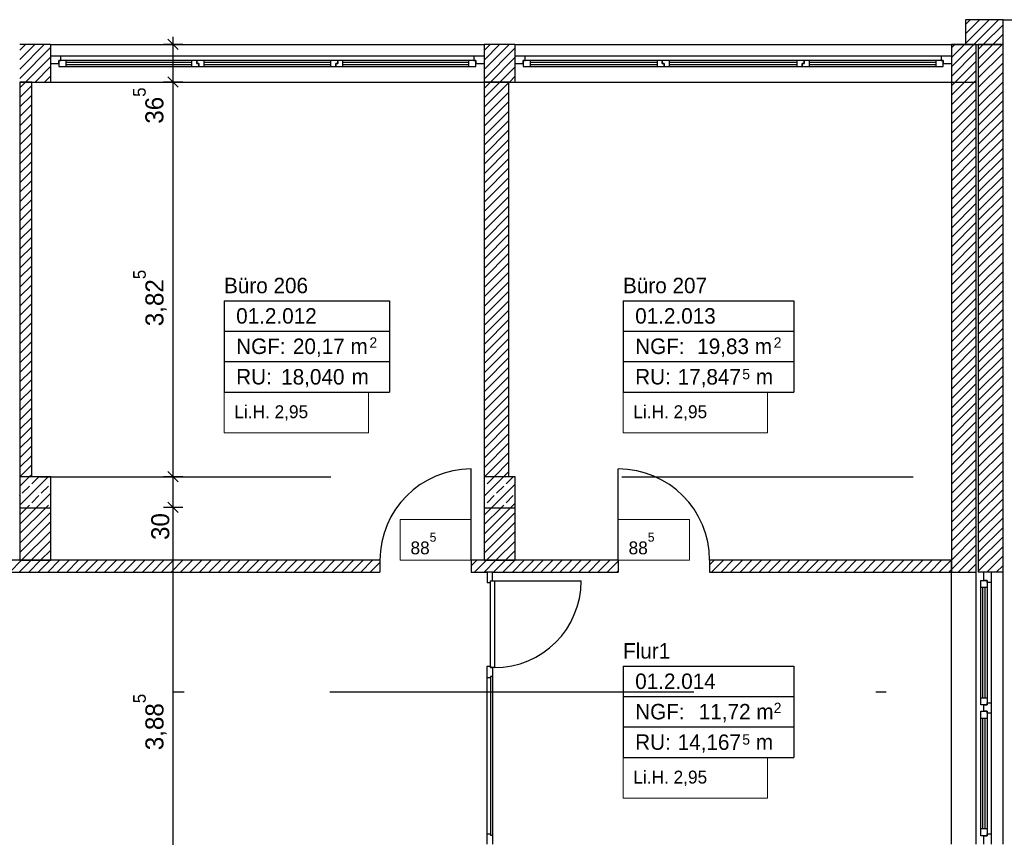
# Model space of a CAD drawing. Extents: x -28.8 to 46.3, y -2.8 to 85.1.
# Tile 12 of 16: x 27.2 to 36.8, y 33.9 to 41.9. Entities that reach past the tile are written whole.
import ezdxf

# ---------------------------------------------------------------- set-up
doc = ezdxf.new("R2010")
doc.units = 0
doc.header["$MEASUREMENT"] = 0
for name, pattern in [('Strichlinie', [0.005644, 0.002822, -0.002822]), ('Strichpunktlinie', [0.006703, 0.003528, -0.001764, 0, -0.001411]), ('Wipeout_Contour', [1, 0, -1])]:
    doc.linetypes.add(name, pattern=pattern)
for name, color, linetype in [('2._OG_2_0', 7, 'Continuous'), ('2._OG_2_P_BM_AUSSEN', 7, 'Continuous'), ('2._OG_2_P_ZE_BILD', 7, 'Continuous'), ('2._OG_2_P_ZE_TEXT', 7, 'Continuous'), ('2._OG_2_R_NT_AUSSENWAND', 7, 'Continuous'), ('2._OG_2_R_NT_INNENWAND', 7, 'Continuous'), ('2._OG_2_R_TR_AUSSENWAND', 7, 'Continuous'), ('2._OG_2_R_TR_INNENWAND', 7, 'Continuous'), ('2._OG_2_R_TR_STUETZE', 7, 'Continuous'), ('2._OG_2_R_TR_UNTERZUG', 7, 'Continuous'), ('2._OG_2_Räume', 7, 'Continuous')]:
    doc.layers.add(name, color=color, linetype=linetype)
doc.styles.add('ERSTELLTER_STIL_1', font='txt')
doc.styles.add('ERSTELLTER_STIL_2', font='txt')
pattern_1 = [(45, (0, 0), (-0.04596194, 0.04596194), [])]
pattern_2 = [(45, (0, 0), (-0.09192388, 0.09192388), []), (45, (-0.04596, 0.04596), (-0.09192388, 0.09192388), [0.0975, -0.0325])]

msp = doc.modelspace()

# ---------------------------------------------------------------- hatches: boundary and pattern name
at = {"layer": '2._OG_2_R_NT_INNENWAND', "linetype": 'Continuous', "ltscale": 1000}
h = msp.add_hatch(dxfattribs=at)
h.set_pattern_fill('MW_Kalksandstein_0002', color=256, style=0, pattern_type=2)
h.set_pattern_definition(pattern_1)
h.paths.add_polyline_path([(27.3463, 41.26), (27.2313, 41.26), (27.2313, 37.435), (27.3463, 37.435)], flags=0)
h = msp.add_hatch(dxfattribs=at)
h.set_pattern_fill('MW_Kalksandstein_0002', color=256, style=0, pattern_type=2)
h.set_pattern_definition(pattern_1)
h.paths.add_polyline_path([(31.9713, 41.26), (31.7313, 41.26), (31.7313, 37.435), (31.9713, 37.435)], flags=0)
at = {"layer": '2._OG_2_R_TR_AUSSENWAND', "linetype": 'Continuous', "ltscale": 1000}
h = msp.add_hatch(dxfattribs=at)
h.set_pattern_fill('MW_Kalksandstein_0002', color=256, style=0, pattern_type=2)
h.set_pattern_definition(pattern_1)
h.paths.add_polyline_path([(36.76, 41.865), (36.395, 41.865), (36.395, 41.625), (36.76, 41.625)], flags=0)
h = msp.add_hatch(dxfattribs=at)
h.set_pattern_fill('MW_Kalksandstein_0002', color=256, style=0, pattern_type=2)
h.set_pattern_definition(pattern_1)
h.paths.add_polyline_path([(27.23, 41.51), (27.23, 41.44), (27.23, 41.26), (27.53, 41.26), (27.53, 41.44), (27.53, 41.51), (27.53, 41.625), (27.23, 41.625)], flags=0)
h = msp.add_hatch(dxfattribs=at)
h.set_pattern_fill('MW_Kalksandstein_0002', color=256, style=0, pattern_type=2)
h.set_pattern_definition(pattern_1)
h.paths.add_polyline_path([(32.03, 41.625), (31.73, 41.625), (31.73, 41.51), (31.73, 41.44), (31.73, 41.26), (32.03, 41.26), (32.03, 41.44), (32.03, 41.51)], flags=0)
h = msp.add_hatch(dxfattribs=at)
h.set_pattern_fill('MW_Kalksandstein_0002', color=256, style=0, pattern_type=2)
h.set_pattern_definition(pattern_1)
h.paths.add_polyline_path([(36.26, 41.51), (36.26, 41.44), (36.26, 41.26), (36.5, 41.26), (36.5, 41.625), (36.26, 41.625)], flags=0)
h = msp.add_hatch(dxfattribs=at)
h.set_pattern_fill('MW_Kalksandstein_0002', color=256, style=0, pattern_type=2)
h.set_pattern_definition(pattern_1)
h.paths.add_polyline_path([(36.52, 41.625), (36.52, 36.51), (36.575, 36.51), (36.645, 36.51), (36.76, 36.51), (36.76, 41.625)], flags=0)
at = {"layer": '2._OG_2_R_TR_INNENWAND', "linetype": 'Continuous', "ltscale": 1000}
h = msp.add_hatch(dxfattribs=at)
h.set_pattern_fill('MW_Kalksandstein_0002', color=256, style=0, pattern_type=2)
h.set_pattern_definition(pattern_1)
h.paths.add_polyline_path([(27.5313, 37.135), (27.2313, 37.135), (27.2313, 36.625), (27.5313, 36.625)], flags=0)
h = msp.add_hatch(dxfattribs=at)
h.set_pattern_fill('MW_Kalksandstein_0002', color=256, style=0, pattern_type=2)
h.set_pattern_definition(pattern_1)
h.paths.add_polyline_path([(32.0313, 37.135), (31.7313, 37.135), (31.7313, 36.625), (32.0313, 36.625)], flags=0)
h = msp.add_hatch(dxfattribs=at)
h.set_pattern_fill('MW_Kalksandstein_0002', color=256, style=0, pattern_type=2)
h.set_pattern_definition(pattern_1)
h.paths.add_polyline_path([(30.7213, 36.625), (24.0413, 36.625), (24.0413, 36.51), (30.7213, 36.51)], flags=0)
h = msp.add_hatch(dxfattribs=at)
h.set_pattern_fill('MW_Kalksandstein_0002', color=256, style=0, pattern_type=2)
h.set_pattern_definition(pattern_1)
h.paths.add_polyline_path([(31.6063, 36.625), (31.6063, 36.51), (33.0313, 36.51), (33.0313, 36.625)], flags=0)
h = msp.add_hatch(dxfattribs=at)
h.set_pattern_fill('MW_Kalksandstein_0002', color=256, style=0, pattern_type=2)
h.set_pattern_definition(pattern_1)
h.paths.add_polyline_path([(36.26, 36.625), (33.9163, 36.625), (33.9163, 36.51), (36.26, 36.51)], flags=0)
at = {"layer": '2._OG_2_R_TR_STUETZE', "linetype": 'Continuous', "ltscale": 1000}
h = msp.add_hatch(dxfattribs=at)
h.set_pattern_fill('Beton__Stahlbeton_0002', color=256, style=0, pattern_type=2)
h.set_pattern_definition(pattern_2)
h.paths.add_polyline_path([(27.2313, 37.135), (27.5313, 37.135), (27.5313, 37.435), (27.2313, 37.435)], flags=0)
h = msp.add_hatch(dxfattribs=at)
h.set_pattern_fill('Beton__Stahlbeton_0002', color=256, style=0, pattern_type=2)
h.set_pattern_definition(pattern_2)
h.paths.add_polyline_path([(31.7313, 37.135), (32.0313, 37.135), (32.0313, 37.435), (31.7313, 37.435)], flags=0)

# ---------------------------------------------------------------- linework, layer by layer
at = {"layer": '2._OG_2_0', "linetype": 'Continuous', "ltscale": 1000}
for p, q in [((27.53, 41.625), (27.53, 41.51)), ((31.73, 41.625), (31.73, 41.51)), ((32.03, 41.625), (32.03, 41.51)), ((36.26, 41.625), (36.26, 41.51)), ((27.53, 41.51), (27.53, 41.44)), ((31.73, 41.51), (31.73, 41.44)), ((32.03, 41.51), (32.03, 41.44)), ((36.26, 41.51), (36.26, 41.44)), ((27.53, 41.44), (27.53, 41.26)), ((31.73, 41.44), (31.73, 41.26)), ((32.03, 41.44), (32.03, 41.26)), ((36.26, 41.44), (36.26, 41.26)), ((30.7213, 36.625), (30.7213, 36.51)), ((31.6063, 36.625), (31.6063, 36.51)), ((33.0313, 36.625), (33.0313, 36.51)), ((33.9163, 36.625), (33.9163, 36.51)), ((31.7613, 36.51), (31.7313, 36.51)), ((31.8113, 36.51), (31.7613, 36.51)), ((36.575, 36.51), (36.52, 36.51)), ((36.645, 36.51), (36.575, 36.51)), ((36.76, 36.51), (36.645, 36.51))]:
    msp.add_line(p, q, dxfattribs=at)
at = {"layer": '2._OG_2_P_BM_AUSSEN', "linetype": 'Continuous', "ltscale": 1000}
for p, q in [((28.8108, 41.625), (28.6233, 41.625)), ((28.7671, 41.575), (28.6671, 41.675)), ((28.7171, 41.625), (28.7171, 41.7)), ((28.8108, 41.26), (28.6233, 41.26)), ((28.6671, 41.31), (28.7671, 41.21)), ((28.7171, 37.435), (28.7171, 41.26)), ((28.8108, 37.435), (28.6233, 37.435)), ((28.6671, 37.485), (28.7671, 37.385)), ((28.7171, 37.1374), (28.7171, 37.435)), ((28.8108, 37.1374), (28.6233, 37.1374)), ((28.6671, 37.1874), (28.7671, 37.0874)), ((28.7171, 33.25), (28.7171, 37.1374))]:
    msp.add_line(p, q, dxfattribs=at)
at = {"layer": '2._OG_2_P_ZE_TEXT', "color": 255, "linetype": 'Continuous', "lineweight": 18, "ltscale": 1000}
for p, q in [((30.6112, 38.2562), (29.2102, 38.2562)), ((29.2102, 38.2562), (29.2102, 37.8598)), ((30.6112, 37.8598), (30.6112, 38.2562)), ((34.4783, 38.2562), (33.0773, 38.2562)), ((33.0773, 38.2562), (33.0773, 37.8598)), ((34.4783, 37.8598), (34.4783, 38.2562)), ((29.2102, 37.8598), (30.6112, 37.8598)), ((33.0773, 37.8598), (34.4783, 37.8598)), ((31.6071, 37.0214), (30.9174, 37.0214)), ((30.9174, 37.0214), (30.9174, 36.625)), ((31.6071, 36.625), (31.6071, 37.0214)), ((33.7211, 37.0214), (33.0313, 37.0214)), ((33.0313, 37.0214), (33.0313, 36.625)), ((33.7211, 36.625), (33.7211, 37.0214)), ((30.9174, 36.625), (31.6071, 36.625)), ((33.0313, 36.625), (33.7211, 36.625)), ((34.4783, 34.7147), (33.0773, 34.7147)), ((33.0773, 34.7147), (33.0773, 34.3183)), ((34.4783, 34.3183), (34.4783, 34.7147)), ((33.0773, 34.3183), (34.4783, 34.3183))]:
    msp.add_line(p, q, dxfattribs=at)
at = {"layer": '2._OG_2_R_NT_AUSSENWAND', "linetype": 'Strichlinie', "ltscale": 1000}
msp.add_line((36.76, 41.865), (38.885, 41.865), dxfattribs=at)
at = {"layer": '2._OG_2_R_NT_INNENWAND', "linetype": 'Continuous', "ltscale": 1000}
for p, q in [((27.3463, 41.26), (27.2313, 41.26)), ((27.2313, 41.26), (27.2313, 37.135)), ((27.3463, 37.435), (27.3463, 41.26)), ((31.9713, 41.26), (31.7313, 41.26)), ((31.7313, 41.26), (31.7313, 37.135)), ((31.9713, 37.435), (31.9713, 41.26)), ((27.2313, 37.135), (27.3463, 37.135)), ((31.7313, 37.135), (31.9713, 37.135))]:
    msp.add_line(p, q, dxfattribs=at)
at = {"layer": '2._OG_2_R_TR_AUSSENWAND', "linetype": 'Continuous', "ltscale": 1000}
for p, q in [((36.76, 41.865), (36.395, 41.865)), ((36.395, 41.865), (36.395, 41.625)), ((36.76, 41.625), (36.76, 41.865)), ((27.53, 41.625), (27.23, 41.625)), ((27.53, 41.625), (31.73, 41.625)), ((32.03, 41.625), (31.73, 41.625)), ((32.03, 41.625), (36.26, 41.625)), ((36.5, 41.625), (36.26, 41.625)), ((36.26, 41.625), (36.5, 41.625)), ((36.395, 41.625), (36.76, 41.625)), ((36.5, 41.26), (36.5, 41.625)), ((36.5, 36.51), (36.5, 41.625)), ((36.52, 41.625), (36.52, 36.51)), ((36.76, 41.625), (36.52, 41.625)), ((36.76, 36.51), (36.76, 41.625)), ((27.23, 41.26), (27.53, 41.26)), ((27.53, 41.26), (31.73, 41.26)), ((31.73, 41.26), (32.03, 41.26)), ((32.03, 41.26), (36.26, 41.26)), ((36.26, 41.26), (36.5, 41.26)), ((36.26, 36.51), (36.5, 36.51)), ((36.26, 33.875), (36.26, 36.51)), ((36.76, 33.875), (36.76, 36.51))]:
    msp.add_line(p, q, dxfattribs=at)
at = {"layer": '2._OG_2_R_TR_INNENWAND', "linetype": 'Continuous', "ltscale": 1000}
for p, q in [((31.6063, 36.625), (31.6063, 37.51)), ((33.0313, 36.625), (33.0313, 37.51)), ((27.2313, 37.1374), (27.2313, 36.625)), ((27.5313, 36.625), (27.5313, 37.1374)), ((31.7313, 37.135), (31.7313, 36.625)), ((32.0313, 36.625), (32.0313, 37.135)), ((30.7213, 36.625), (24.0413, 36.625)), ((27.2313, 36.625), (27.5313, 36.625)), ((33.0313, 36.625), (31.6063, 36.625)), ((31.7313, 36.625), (32.0313, 36.625)), ((36.26, 36.625), (33.9163, 36.625)), ((36.26, 36.51), (36.26, 36.625)), ((24.0413, 36.51), (30.7213, 36.51)), ((31.6063, 36.51), (33.0313, 36.51)), ((33.9163, 36.51), (36.26, 36.51))]:
    msp.add_line(p, q, dxfattribs=at)
for centre, start, end in [((31.6063, 36.625), 90, 180), ((33.0313, 36.625), 0, 90)]:
    msp.add_arc(centre, 0.885, start, end, dxfattribs=at)
at = {"layer": '2._OG_2_R_TR_STUETZE', "linetype": 'Continuous', "ltscale": 1000}
for p, q in [((27.2313, 37.435), (27.2313, 37.135)), ((27.5313, 37.435), (27.2313, 37.435)), ((27.5313, 37.135), (27.5313, 37.435)), ((31.7313, 37.435), (31.7313, 37.135)), ((32.0313, 37.435), (31.7313, 37.435)), ((32.0313, 37.135), (32.0313, 37.435)), ((27.2313, 37.135), (27.5313, 37.135)), ((31.7313, 37.135), (32.0313, 37.135))]:
    msp.add_line(p, q, dxfattribs=at)
at = {"layer": '2._OG_2_R_TR_UNTERZUG', "linetype": 'Strichlinie', "ltscale": 1000}
msp.add_line((4.8463, 37.435), (36.26, 37.435), dxfattribs=at)
at = {"layer": '2._OG_2_Räume', "linetype": 'Continuous', "ltscale": 1000}
for p, q in [((29.2102, 39.1401), (29.2102, 38.2562)), ((29.2102, 39.1401), (30.8137, 39.1401)), ((30.8137, 39.1401), (30.8137, 38.2562)), ((33.0773, 39.1401), (33.0773, 38.2562)), ((33.0773, 39.1401), (34.732, 39.1401)), ((34.732, 39.1401), (34.732, 38.2562)), ((29.2102, 38.8455), (30.8137, 38.8455)), ((33.0773, 38.8455), (34.732, 38.8455)), ((29.2102, 38.5509), (30.8137, 38.5509)), ((33.0773, 38.5509), (34.732, 38.5509)), ((29.2102, 38.2562), (30.8137, 38.2562)), ((33.0773, 38.2562), (34.732, 38.2562)), ((33.0773, 35.5987), (33.0773, 34.7147)), ((33.0773, 35.5987), (34.732, 35.5987)), ((34.732, 35.5987), (34.732, 34.7147)), ((33.0773, 35.304), (34.732, 35.304)), ((33.0773, 35.0094), (34.732, 35.0094)), ((33.0773, 34.7147), (34.732, 34.7147))]:
    msp.add_line(p, q, dxfattribs=at)

# ---------------------------------------------------------------- texts
at = {"layer": '2._OG_2_P_BM_AUSSEN', "linetype": 'Continuous', "char_height": 0.175, "attachment_point": 7, "rotation": 90, "style": 'ERSTELLTER_STIL_2'}
for s, insert in [('{36\\A1{\\H0.7x;\\S5^  ;}}', (28.6251, 40.8568)), ('{3,82\\A1{\\H0.7x;\\S5^  ;}}', (28.656, 38.8943)), ('{30}', (28.6821, 36.8218)), ('{3,88\\A1{\\H0.7x;\\S5^  ;}}', (28.656, 34.7843))]:
    msp.add_mtext(s, dxfattribs=dict(at, insert=insert))
at = {"layer": '2._OG_2_P_ZE_TEXT', "linetype": 'Continuous', "char_height": 0.125, "attachment_point": 1, "style": 'ERSTELLTER_STIL_2'}
for s, insert in [('{Li.H. 2,95}', (29.3102, 38.1276)), ('{Li.H. 2,95}', (33.1773, 38.1276)), ('{88\\A1{\\H0.7x;\\S5^  ;}}', (31.0174, 36.8929)), ('{88\\A1{\\H0.7x;\\S5^  ;}}', (33.1313, 36.8929)), ('{Li.H. 2,95}', (33.1773, 34.5862))]:
    msp.add_mtext(s, dxfattribs=dict(at, insert=insert))
at = {"layer": '2._OG_2_Räume', "linetype": 'Continuous'}
for s, insert, char_height, attachment_point, style in [('{Büro 206}', (29.2102, 39.3637), 0.15, 1, 'ERSTELLTER_STIL_1'), ('{Büro 207}', (33.0773, 39.3637), 0.15, 1, 'ERSTELLTER_STIL_1'), ('{01.2.012 }', (29.328, 39.069), 0.15, 1, 'ERSTELLTER_STIL_2'), ('{01.2.013 }', (33.1951, 39.069), 0.15, 1, 'ERSTELLTER_STIL_2'), ('{NGF: }', (29.328, 38.7744), 0.15, 1, 'ERSTELLTER_STIL_2'), ('{20,17 m}', (29.878, 38.7744), 0.15, 1, 'ERSTELLTER_STIL_2'), ('{2}', (30.6199, 38.7858), 0.1, 1, 'ERSTELLTER_STIL_2'), ('{NGF: }', (33.1951, 38.7744), 0.15, 1, 'ERSTELLTER_STIL_2'), ('{19,83 m}', (33.7963, 38.7744), 0.15, 1, 'ERSTELLTER_STIL_2'), ('{2}', (34.5382, 38.7858), 0.1, 1, 'ERSTELLTER_STIL_2'), ('{RU: }', (29.328, 38.4797), 0.15, 1, 'ERSTELLTER_STIL_2'), ('{18,040}', (29.7641, 38.3006), 0.15, 7, 'ERSTELLTER_STIL_2'), ('{RU: }', (33.1951, 38.4797), 0.15, 1, 'ERSTELLTER_STIL_2'), ('{17,847}', (33.6066, 38.3006), 0.15, 7, 'ERSTELLTER_STIL_2'), ('{5}', (34.2333, 38.3781), 0.1, 7, 'ERSTELLTER_STIL_2'), ('{ m}', (30.3909, 38.4797), 0.15, 1, 'ERSTELLTER_STIL_2'), ('{ m}', (34.3092, 38.4797), 0.15, 1, 'ERSTELLTER_STIL_2'), ('{Flur1}', (33.0773, 35.8222), 0.15, 1, 'ERSTELLTER_STIL_1'), ('{01.2.014 }', (33.1951, 35.5276), 0.15, 1, 'ERSTELLTER_STIL_2'), ('{NGF: }', (33.1951, 35.2329), 0.15, 1, 'ERSTELLTER_STIL_2'), ('{11,72 m}', (33.8114, 35.2329), 0.15, 1, 'ERSTELLTER_STIL_2'), ('{2}', (34.5382, 35.2443), 0.1, 1, 'ERSTELLTER_STIL_2'), ('{RU: }', (33.1951, 34.9383), 0.15, 1, 'ERSTELLTER_STIL_2'), ('{14,167}', (33.6066, 34.7592), 0.15, 7, 'ERSTELLTER_STIL_2'), ('{5}', (34.2333, 34.8366), 0.1, 7, 'ERSTELLTER_STIL_2'), ('{ m}', (34.3092, 34.9383), 0.15, 1, 'ERSTELLTER_STIL_2')]:
    msp.add_mtext(s, dxfattribs=dict(at, insert=insert, char_height=char_height, attachment_point=attachment_point, style=style))

# ---------------------------------------------------------------- wipeouts: each hides what was drawn before it
at = {"color": 254, "linetype": 'Wipeout_Contour', "lineweight": 0, "ltscale": 376.453755}
msp.add_wipeout([(31.7913, 35.485), (31.7913, 35.5), (31.8113, 35.5), (31.8113, 33.96), (31.7913, 33.96), (31.7913, 33.975), (31.7613, 33.975), (31.7613, 35.485)], dxfattribs=at).dxf.layer = '2._OG_2_R_NT_INNENWAND'
at = {"color": 254, "linetype": 'Wipeout_Contour', "lineweight": 0, "ltscale": 204.011881}
msp.add_wipeout([(27.63, 41.51), (27.63, 41.47), (31.63, 41.47), (31.63, 41.51)], dxfattribs=at).dxf.layer = '2._OG_2_R_TR_AUSSENWAND'
at = {"color": 254, "linetype": 'Wipeout_Contour', "lineweight": 0, "ltscale": 214.996762}
msp.add_wipeout([(32.13, 41.51), (32.13, 41.47), (36.16, 41.47), (36.16, 41.51)], dxfattribs=at).dxf.layer = '2._OG_2_R_TR_AUSSENWAND'
at = {"color": 254, "linetype": 'Wipeout_Contour', "lineweight": 0, "ltscale": 204.963878}
msp.add_wipeout([(36.645, 35.2425), (36.605, 35.2425), (36.605, 36.41), (36.645, 36.41)], dxfattribs=at).dxf.layer = '2._OG_2_R_TR_AUSSENWAND'
at = {"color": 254, "linetype": 'Wipeout_Contour', "lineweight": 0, "ltscale": 201.451916}
msp.add_wipeout([(36.645, 33.975), (36.605, 33.975), (36.605, 35.1425), (36.645, 35.1425)], dxfattribs=at).dxf.layer = '2._OG_2_R_TR_AUSSENWAND'

# ---------------------------------------------------------------- next in the draw order: wipeouts: each hides what was drawn before it
at = {"color": 254, "linetype": 'Wipeout_Contour', "lineweight": 0, "ltscale": 289.527757}
msp.add_wipeout([(31.7613, 36.51), (31.7613, 36.41), (31.7913, 36.41), (31.7913, 36.425), (31.8113, 36.425), (31.8113, 36.51)], dxfattribs=at).dxf.layer = '2._OG_2_R_NT_INNENWAND'
at = {"color": 254, "linetype": 'Wipeout_Contour', "lineweight": 0, "ltscale": 381.223639}
msp.add_wipeout([(31.7913, 35.5), (31.7913, 35.485), (31.7613, 35.485), (31.7613, 35.6), (31.7913, 35.6), (31.7913, 35.585), (31.8113, 35.585), (31.8113, 35.5)], dxfattribs=at).dxf.layer = '2._OG_2_R_NT_INNENWAND'
at = {"color": 254, "linetype": 'Wipeout_Contour', "lineweight": 0, "ltscale": 279.383117}
msp.add_wipeout([(31.7613, 33.875), (31.7613, 33.975), (31.7913, 33.975), (31.7913, 33.96), (31.8113, 33.96), (31.8113, 33.875)], dxfattribs=at).dxf.layer = '2._OG_2_R_NT_INNENWAND'
at = {"color": 254, "linetype": 'Wipeout_Contour', "lineweight": 0, "ltscale": 298.431415}
msp.add_wipeout([(27.53, 41.44), (27.61, 41.44), (27.61, 41.47), (27.63, 41.47), (27.63, 41.51), (27.53, 41.51)], dxfattribs=at).dxf.layer = '2._OG_2_R_TR_AUSSENWAND'
at = {"color": 254, "linetype": 'Wipeout_Contour', "lineweight": 0, "ltscale": 313.355111}
msp.add_wipeout([(31.73, 41.51), (31.63, 41.51), (31.63, 41.47), (31.65, 41.47), (31.65, 41.44), (31.73, 41.44)], dxfattribs=at).dxf.layer = '2._OG_2_R_TR_AUSSENWAND'
at = {"color": 254, "linetype": 'Wipeout_Contour', "lineweight": 0, "ltscale": 314.160837}
msp.add_wipeout([(32.03, 41.44), (32.11, 41.44), (32.11, 41.47), (32.13, 41.47), (32.13, 41.51), (32.03, 41.51)], dxfattribs=at).dxf.layer = '2._OG_2_R_TR_AUSSENWAND'
at = {"color": 254, "linetype": 'Wipeout_Contour', "lineweight": 0, "ltscale": 330.593767}
msp.add_wipeout([(36.26, 41.51), (36.16, 41.51), (36.16, 41.47), (36.18, 41.47), (36.18, 41.44), (36.26, 41.44)], dxfattribs=at).dxf.layer = '2._OG_2_R_TR_AUSSENWAND'
at = {"color": 254, "linetype": 'Wipeout_Contour', "lineweight": 0, "ltscale": 200.77355}
msp.add_wipeout([(27.68, 41.47), (27.68, 41.45), (28.8967, 41.45), (28.8967, 41.47)], dxfattribs=at).dxf.layer = '2._OG_2_R_TR_AUSSENWAND'
at = {"color": 254, "linetype": 'Wipeout_Contour', "lineweight": 0, "ltscale": 203.845932}
msp.add_wipeout([(29.0167, 41.47), (29.0167, 41.45), (30.2433, 41.45), (30.2433, 41.47)], dxfattribs=at).dxf.layer = '2._OG_2_R_TR_AUSSENWAND'
at = {"color": 254, "linetype": 'Wipeout_Contour', "lineweight": 0, "ltscale": 207.011764}
msp.add_wipeout([(30.3633, 41.47), (30.3633, 41.45), (31.58, 41.45), (31.58, 41.47)], dxfattribs=at).dxf.layer = '2._OG_2_R_TR_AUSSENWAND'
at = {"color": 254, "linetype": 'Wipeout_Contour', "lineweight": 0, "ltscale": 211.452596}
msp.add_wipeout([(32.18, 41.47), (32.18, 41.45), (33.4067, 41.45), (33.4067, 41.47)], dxfattribs=at).dxf.layer = '2._OG_2_R_TR_AUSSENWAND'
at = {"color": 254, "linetype": 'Wipeout_Contour', "lineweight": 0, "ltscale": 214.848121}
msp.add_wipeout([(33.5267, 41.47), (33.5267, 41.45), (34.7633, 41.45), (34.7633, 41.47)], dxfattribs=at).dxf.layer = '2._OG_2_R_TR_AUSSENWAND'
at = {"color": 254, "linetype": 'Wipeout_Contour', "lineweight": 0, "ltscale": 218.324682}
msp.add_wipeout([(34.8833, 41.47), (34.8833, 41.45), (36.11, 41.45), (36.11, 41.47)], dxfattribs=at).dxf.layer = '2._OG_2_R_TR_AUSSENWAND'
at = {"color": 254, "linetype": 'Wipeout_Contour', "lineweight": 0, "ltscale": 309.650741}
msp.add_wipeout([(36.645, 36.51), (36.645, 36.41), (36.605, 36.41), (36.605, 36.43), (36.575, 36.43), (36.575, 36.51)], dxfattribs=at).dxf.layer = '2._OG_2_R_TR_AUSSENWAND'
at = {"color": 254, "linetype": 'Wipeout_Contour', "lineweight": 0, "ltscale": 204.875828}
msp.add_wipeout([(36.605, 35.2925), (36.585, 35.2925), (36.585, 36.36), (36.605, 36.36)], dxfattribs=at).dxf.layer = '2._OG_2_R_TR_AUSSENWAND'
at = {"color": 254, "linetype": 'Wipeout_Contour', "lineweight": 0, "ltscale": 304.547439}
msp.add_wipeout([(36.645, 35.1925), (36.645, 35.1425), (36.605, 35.1425), (36.605, 35.1625), (36.575, 35.1625), (36.575, 35.1925)], dxfattribs=at).dxf.layer = '2._OG_2_R_TR_AUSSENWAND'
at = {"color": 254, "linetype": 'Wipeout_Contour', "lineweight": 0, "ltscale": 201.362292}
msp.add_wipeout([(36.605, 34.025), (36.585, 34.025), (36.585, 35.0925), (36.605, 35.0925)], dxfattribs=at).dxf.layer = '2._OG_2_R_TR_AUSSENWAND'
at = {"color": 254, "linetype": 'Wipeout_Contour', "lineweight": 0, "ltscale": 300.030744}
msp.add_wipeout([(36.575, 33.875), (36.575, 33.955), (36.605, 33.955), (36.605, 33.975), (36.645, 33.975), (36.645, 33.875)], dxfattribs=at).dxf.layer = '2._OG_2_R_TR_AUSSENWAND'

# ---------------------------------------------------------------- next in the draw order: hatches: boundary and pattern name
at = {"layer": '2._OG_2_R_TR_AUSSENWAND', "linetype": 'Continuous', "ltscale": 1000}
h = msp.add_hatch(dxfattribs=at)
h.set_pattern_fill('MW_Kalksandstein_0002', color=256, style=0, pattern_type=2)
h.set_pattern_definition(pattern_1)
h.paths.add_polyline_path([(36.5, 41.625), (36.26, 41.625), (36.26, 36.51), (36.5, 36.51)], flags=0)

# ---------------------------------------------------------------- next in the draw order: linework, layer by layer
at = {"layer": '2._OG_2_R_NT_INNENWAND', "linetype": 'Continuous', "ltscale": 1000}
for p, q in [((31.8113, 36.51), (31.7613, 36.51)), ((31.8113, 36.51), (31.7613, 36.51)), ((31.7913, 35.5), (31.7913, 35.485)), ((31.8113, 35.5), (31.7913, 35.5)), ((31.8113, 35.5), (31.8113, 33.96)), ((31.7613, 33.975), (31.7613, 35.485)), ((31.7913, 35.485), (31.7613, 35.485)), ((31.7913, 35.485), (31.7913, 33.975)), ((31.7613, 33.875), (31.7613, 33.975)), ((31.7613, 33.975), (31.7913, 33.975)), ((31.7913, 33.975), (31.7913, 33.96)), ((31.7913, 33.96), (31.8113, 33.96)), ((31.8113, 33.96), (31.8113, 33.875))]:
    msp.add_line(p, q, dxfattribs=at)
at = {"layer": '2._OG_2_R_TR_AUSSENWAND', "linetype": 'Continuous', "ltscale": 1000}
for p, q in [((36.26, 41.625), (36.26, 36.51)), ((27.53, 41.51), (27.53, 41.44)), ((31.73, 41.51), (31.73, 41.44)), ((32.03, 41.51), (32.03, 41.44)), ((36.26, 41.51), (36.26, 41.44)), ((36.645, 36.51), (36.575, 36.51))]:
    msp.add_line(p, q, dxfattribs=at)

# ---------------------------------------------------------------- next in the draw order: wipeouts: each hides what was drawn before it
at = {"color": 254, "linetype": 'Wipeout_Contour', "lineweight": 0, "ltscale": 192.202626}
msp.add_wipeout([(31.7913, 35.585), (31.7913, 36.425), (31.8313, 36.425), (31.8313, 35.585)], dxfattribs=at).dxf.layer = '2._OG_2_R_NT_INNENWAND'
at = {"color": 254, "linetype": 'Wipeout_Contour', "lineweight": 0, "ltscale": 200.6414}
msp.add_wipeout([(27.68, 41.43), (27.68, 41.41), (28.8967, 41.41), (28.8967, 41.43)], dxfattribs=at).dxf.layer = '2._OG_2_R_TR_AUSSENWAND'
at = {"color": 254, "linetype": 'Wipeout_Contour', "lineweight": 0, "ltscale": 203.715774}
msp.add_wipeout([(29.0167, 41.43), (29.0167, 41.41), (30.2433, 41.41), (30.2433, 41.43)], dxfattribs=at).dxf.layer = '2._OG_2_R_TR_AUSSENWAND'
at = {"color": 254, "linetype": 'Wipeout_Contour', "lineweight": 0, "ltscale": 206.883598}
msp.add_wipeout([(30.3633, 41.43), (30.3633, 41.41), (31.58, 41.41), (31.58, 41.43)], dxfattribs=at).dxf.layer = '2._OG_2_R_TR_AUSSENWAND'
at = {"color": 254, "linetype": 'Wipeout_Contour', "lineweight": 0, "ltscale": 211.327124}
msp.add_wipeout([(32.18, 41.43), (32.18, 41.41), (33.4067, 41.41), (33.4067, 41.43)], dxfattribs=at).dxf.layer = '2._OG_2_R_TR_AUSSENWAND'
at = {"color": 254, "linetype": 'Wipeout_Contour', "lineweight": 0, "ltscale": 214.724634}
msp.add_wipeout([(33.5267, 41.43), (33.5267, 41.41), (34.7633, 41.41), (34.7633, 41.43)], dxfattribs=at).dxf.layer = '2._OG_2_R_TR_AUSSENWAND'
at = {"color": 254, "linetype": 'Wipeout_Contour', "lineweight": 0, "ltscale": 218.203162}
msp.add_wipeout([(34.8833, 41.43), (34.8833, 41.41), (36.11, 41.41), (36.11, 41.43)], dxfattribs=at).dxf.layer = '2._OG_2_R_TR_AUSSENWAND'
at = {"color": 254, "linetype": 'Wipeout_Contour', "lineweight": 0, "ltscale": 204.761535}
msp.add_wipeout([(36.565, 35.2925), (36.545, 35.2925), (36.545, 36.36), (36.565, 36.36)], dxfattribs=at).dxf.layer = '2._OG_2_R_TR_AUSSENWAND'
at = {"color": 254, "linetype": 'Wipeout_Contour', "lineweight": 0, "ltscale": 201.246005}
msp.add_wipeout([(36.565, 34.025), (36.545, 34.025), (36.545, 35.0925), (36.565, 35.0925)], dxfattribs=at).dxf.layer = '2._OG_2_R_TR_AUSSENWAND'

# ---------------------------------------------------------------- next in the draw order: linework, layer by layer
at = {"layer": '2._OG_2_R_NT_INNENWAND', "linetype": 'Continuous', "ltscale": 1000}
for p, q in [((31.7613, 36.51), (31.7613, 36.41)), ((31.8113, 36.425), (31.8113, 36.51)), ((31.7613, 36.41), (31.7913, 36.41)), ((31.7913, 36.41), (31.7913, 36.425)), ((31.7913, 36.425), (31.8113, 36.425)), ((31.7913, 35.585), (31.7913, 36.425)), ((31.7913, 36.425), (31.8313, 36.425)), ((31.8313, 36.425), (31.8313, 35.585)), ((31.8313, 36.425), (32.6713, 36.425)), ((31.7613, 35.485), (31.7613, 35.6)), ((31.7613, 35.6), (31.7913, 35.6)), ((31.7913, 35.6), (31.7913, 35.585)), ((31.7913, 35.585), (31.8113, 35.585)), ((31.8313, 35.585), (31.7913, 35.585)), ((31.8113, 35.585), (31.8113, 35.5))]:
    msp.add_line(p, q, dxfattribs=at)
msp.add_arc((31.8313, 36.425), 0.84, 270, 0, dxfattribs=at)

# ---------------------------------------------------------------- next in the draw order: wipeouts: each hides what was drawn before it
at = {"color": 254, "linetype": 'Wipeout_Contour', "lineweight": 0, "ltscale": 199.268291}
msp.add_wipeout([(27.61, 41.47), (27.61, 41.41), (27.68, 41.41), (27.68, 41.47)], dxfattribs=at).dxf.layer = '2._OG_2_R_TR_AUSSENWAND'
at = {"color": 254, "linetype": 'Wipeout_Contour', "lineweight": 0, "ltscale": 303.021261}
msp.add_wipeout([(28.9467, 41.47), (28.8967, 41.47), (28.8967, 41.41), (28.9667, 41.41), (28.9667, 41.44), (28.9467, 41.44)], dxfattribs=at).dxf.layer = '2._OG_2_R_TR_AUSSENWAND'
at = {"color": 254, "linetype": 'Wipeout_Contour', "lineweight": 0, "ltscale": 307.713392}
msp.add_wipeout([(30.2933, 41.44), (30.3133, 41.44), (30.3133, 41.47), (30.2433, 41.47), (30.2433, 41.41), (30.2933, 41.41)], dxfattribs=at).dxf.layer = '2._OG_2_R_TR_AUSSENWAND'
at = {"color": 254, "linetype": 'Wipeout_Contour', "lineweight": 0, "ltscale": 208.499461}
msp.add_wipeout([(31.58, 41.47), (31.58, 41.41), (31.65, 41.41), (31.65, 41.47)], dxfattribs=at).dxf.layer = '2._OG_2_R_TR_AUSSENWAND'
at = {"color": 254, "linetype": 'Wipeout_Contour', "lineweight": 0, "ltscale": 209.792059}
msp.add_wipeout([(32.11, 41.47), (32.11, 41.41), (32.18, 41.41), (32.18, 41.47)], dxfattribs=at).dxf.layer = '2._OG_2_R_TR_AUSSENWAND'
at = {"color": 254, "linetype": 'Wipeout_Contour', "lineweight": 0, "ltscale": 319.260378}
msp.add_wipeout([(33.4567, 41.47), (33.4067, 41.47), (33.4067, 41.41), (33.4767, 41.41), (33.4767, 41.44), (33.4567, 41.44)], dxfattribs=at).dxf.layer = '2._OG_2_R_TR_AUSSENWAND'
at = {"color": 254, "linetype": 'Wipeout_Contour', "lineweight": 0, "ltscale": 324.430573}
msp.add_wipeout([(34.8133, 41.44), (34.8333, 41.44), (34.8333, 41.47), (34.7633, 41.47), (34.7633, 41.41), (34.8133, 41.41)], dxfattribs=at).dxf.layer = '2._OG_2_R_TR_AUSSENWAND'
at = {"color": 254, "linetype": 'Wipeout_Contour', "lineweight": 0, "ltscale": 219.961942}
msp.add_wipeout([(36.11, 41.47), (36.11, 41.41), (36.18, 41.41), (36.18, 41.47)], dxfattribs=at).dxf.layer = '2._OG_2_R_TR_AUSSENWAND'
at = {"color": 254, "linetype": 'Wipeout_Contour', "lineweight": 0, "ltscale": 206.401946}
msp.add_wipeout([(36.605, 36.36), (36.545, 36.36), (36.545, 36.43), (36.605, 36.43)], dxfattribs=at).dxf.layer = '2._OG_2_R_TR_AUSSENWAND'
at = {"color": 254, "linetype": 'Wipeout_Contour', "lineweight": 0, "ltscale": 202.857799}
msp.add_wipeout([(36.605, 35.0925), (36.545, 35.0925), (36.545, 35.1625), (36.605, 35.1625)], dxfattribs=at).dxf.layer = '2._OG_2_R_TR_AUSSENWAND'
at = {"color": 254, "linetype": 'Wipeout_Contour', "lineweight": 0, "ltscale": 199.73319}
msp.add_wipeout([(36.605, 33.955), (36.545, 33.955), (36.545, 34.025), (36.605, 34.025)], dxfattribs=at).dxf.layer = '2._OG_2_R_TR_AUSSENWAND'

# ---------------------------------------------------------------- next in the draw order: linework, layer by layer
at = {"layer": '2._OG_2_R_TR_AUSSENWAND', "linetype": 'Continuous', "ltscale": 1000}
for p, q in [((27.63, 41.51), (27.53, 41.51)), ((27.63, 41.47), (27.63, 41.51)), ((31.73, 41.51), (31.63, 41.51)), ((31.63, 41.51), (31.63, 41.47)), ((32.13, 41.51), (32.03, 41.51)), ((32.13, 41.47), (32.13, 41.51)), ((36.26, 41.51), (36.16, 41.51)), ((36.16, 41.51), (36.16, 41.47)), ((27.53, 41.44), (27.61, 41.44)), ((27.61, 41.44), (27.61, 41.47)), ((27.61, 41.47), (27.63, 41.47)), ((27.61, 41.47), (27.61, 41.41)), ((31.63, 41.47), (31.65, 41.47)), ((31.65, 41.47), (31.65, 41.44)), ((31.65, 41.41), (31.65, 41.47)), ((31.65, 41.44), (31.73, 41.44)), ((32.03, 41.44), (32.11, 41.44)), ((32.11, 41.44), (32.11, 41.47)), ((32.11, 41.47), (32.13, 41.47)), ((32.11, 41.47), (32.11, 41.41)), ((36.16, 41.47), (36.18, 41.47)), ((36.18, 41.47), (36.18, 41.44)), ((36.18, 41.41), (36.18, 41.47)), ((36.18, 41.44), (36.26, 41.44)), ((36.575, 36.43), (36.575, 36.51)), ((36.645, 36.51), (36.645, 36.41)), ((36.545, 36.43), (36.605, 36.43)), ((36.605, 36.43), (36.575, 36.43)), ((36.605, 36.41), (36.605, 36.43)), ((36.645, 36.41), (36.605, 36.41)), ((36.645, 35.1425), (36.605, 35.1425)), ((36.645, 35.1425), (36.645, 33.975)), ((36.605, 33.955), (36.605, 33.975)), ((36.605, 33.975), (36.645, 33.975)), ((36.645, 33.975), (36.645, 33.875)), ((36.605, 33.955), (36.545, 33.955)), ((36.575, 33.875), (36.575, 33.955)), ((36.575, 33.955), (36.605, 33.955))]:
    msp.add_line(p, q, dxfattribs=at)

# ---------------------------------------------------------------- next in the draw order: wipeouts: each hides what was drawn before it
at = {"color": 254, "linetype": 'Wipeout_Contour', "lineweight": 0, "ltscale": 200.70747}
msp.add_wipeout([(27.68, 41.43), (28.8967, 41.43), (28.8967, 41.45), (27.68, 41.45)], dxfattribs=at).dxf.layer = '2._OG_2_R_TR_AUSSENWAND'
at = {"color": 254, "linetype": 'Wipeout_Contour', "lineweight": 0, "ltscale": 303.649663}
msp.add_wipeout([(28.9667, 41.41), (29.0167, 41.41), (29.0167, 41.47), (28.9467, 41.47), (28.9467, 41.44), (28.9667, 41.44)], dxfattribs=at).dxf.layer = '2._OG_2_R_TR_AUSSENWAND'
at = {"color": 254, "linetype": 'Wipeout_Contour', "lineweight": 0, "ltscale": 308.360989}
msp.add_wipeout([(30.3133, 41.44), (30.2933, 41.44), (30.2933, 41.41), (30.3633, 41.41), (30.3633, 41.47), (30.3133, 41.47)], dxfattribs=at).dxf.layer = '2._OG_2_R_TR_AUSSENWAND'
at = {"color": 254, "linetype": 'Wipeout_Contour', "lineweight": 0, "ltscale": 211.389855}
msp.add_wipeout([(32.18, 41.43), (33.4067, 41.43), (33.4067, 41.45), (32.18, 41.45)], dxfattribs=at).dxf.layer = '2._OG_2_R_TR_AUSSENWAND'
at = {"color": 254, "linetype": 'Wipeout_Contour', "lineweight": 0, "ltscale": 319.949691}
msp.add_wipeout([(33.4767, 41.41), (33.5267, 41.41), (33.5267, 41.47), (33.4567, 41.47), (33.4567, 41.44), (33.4767, 41.44)], dxfattribs=at).dxf.layer = '2._OG_2_R_TR_AUSSENWAND'
at = {"color": 254, "linetype": 'Wipeout_Contour', "lineweight": 0, "ltscale": 325.136389}
msp.add_wipeout([(34.8333, 41.44), (34.8133, 41.44), (34.8133, 41.41), (34.8833, 41.41), (34.8833, 41.47), (34.8333, 41.47)], dxfattribs=at).dxf.layer = '2._OG_2_R_TR_AUSSENWAND'
at = {"color": 254, "linetype": 'Wipeout_Contour', "lineweight": 0, "ltscale": 305.049334}
msp.add_wipeout([(36.575, 35.1925), (36.575, 35.2225), (36.605, 35.2225), (36.605, 35.2425), (36.645, 35.2425), (36.645, 35.1925)], dxfattribs=at).dxf.layer = '2._OG_2_R_TR_AUSSENWAND'
at = {"color": 254, "linetype": 'Wipeout_Contour', "lineweight": 0, "ltscale": 201.304141}
msp.add_wipeout([(36.565, 34.025), (36.565, 35.0925), (36.585, 35.0925), (36.585, 34.025)], dxfattribs=at).dxf.layer = '2._OG_2_R_TR_AUSSENWAND'

# ---------------------------------------------------------------- next in the draw order: linework, layer by layer
at = {"layer": '2._OG_2_P_BM_AUSSEN', "linetype": 'Continuous', "ltscale": 1000}
msp.add_line((28.7171, 41.26), (28.7171, 41.625), dxfattribs=at)
at = {"layer": '2._OG_2_R_TR_AUSSENWAND', "linetype": 'Continuous', "ltscale": 1000}
for p, q in [((31.63, 41.51), (27.63, 41.51)), ((36.16, 41.51), (32.13, 41.51)), ((27.68, 41.47), (27.61, 41.47)), ((28.8967, 41.47), (27.68, 41.47)), ((27.68, 41.41), (27.68, 41.47)), ((28.8967, 41.45), (27.68, 41.45)), ((27.68, 41.43), (28.8967, 41.43)), ((28.9467, 41.47), (28.8967, 41.47)), ((28.8967, 41.47), (28.8967, 41.41)), ((28.9467, 41.44), (28.9467, 41.47)), ((28.9467, 41.47), (28.9467, 41.44)), ((28.9667, 41.44), (28.9467, 41.44)), ((28.9467, 41.44), (28.9667, 41.44)), ((28.9667, 41.41), (28.9667, 41.44)), ((28.9667, 41.44), (28.9667, 41.41)), ((30.2933, 41.44), (30.3133, 41.44)), ((30.2933, 41.41), (30.2933, 41.44)), ((30.3133, 41.44), (30.2933, 41.44)), ((30.2933, 41.44), (30.2933, 41.41)), ((30.3133, 41.44), (30.3133, 41.47)), ((30.3133, 41.47), (30.3133, 41.44)), ((32.18, 41.47), (32.11, 41.47)), ((33.4067, 41.47), (32.18, 41.47)), ((32.18, 41.41), (32.18, 41.47)), ((33.4067, 41.45), (32.18, 41.45)), ((32.18, 41.43), (33.4067, 41.43)), ((33.4567, 41.47), (33.4067, 41.47)), ((33.4067, 41.47), (33.4067, 41.41)), ((33.4567, 41.44), (33.4567, 41.47)), ((33.4567, 41.47), (33.4567, 41.44)), ((33.4767, 41.44), (33.4567, 41.44)), ((33.4567, 41.44), (33.4767, 41.44)), ((33.4767, 41.41), (33.4767, 41.44)), ((33.4767, 41.44), (33.4767, 41.41)), ((34.8133, 41.44), (34.8333, 41.44)), ((34.8133, 41.41), (34.8133, 41.44)), ((34.8333, 41.44), (34.8133, 41.44)), ((34.8133, 41.44), (34.8133, 41.41)), ((34.8333, 41.44), (34.8333, 41.47)), ((34.8333, 41.47), (34.8333, 41.44)), ((27.61, 41.41), (27.68, 41.41)), ((27.68, 41.41), (28.8967, 41.41)), ((28.8967, 41.41), (28.9667, 41.41)), ((32.11, 41.41), (32.18, 41.41)), ((32.18, 41.41), (33.4067, 41.41)), ((33.4067, 41.41), (33.4767, 41.41)), ((36.545, 35.0925), (36.545, 35.1625)), ((36.545, 35.1625), (36.605, 35.1625)), ((36.605, 35.1625), (36.575, 35.1625)), ((36.605, 35.1425), (36.605, 35.1625)), ((36.605, 35.1625), (36.605, 35.0925)), ((36.545, 34.025), (36.545, 35.0925)), ((36.605, 35.0925), (36.545, 35.0925)), ((36.565, 34.025), (36.565, 35.0925)), ((36.585, 35.0925), (36.585, 34.025)), ((36.605, 35.0925), (36.605, 34.025)), ((36.545, 33.955), (36.545, 34.025)), ((36.545, 34.025), (36.605, 34.025)), ((36.605, 34.025), (36.605, 33.955))]:
    msp.add_line(p, q, dxfattribs=at)

# ---------------------------------------------------------------- next in the draw order: wipeouts: each hides what was drawn before it
at = {"color": 254, "linetype": 'Wipeout_Contour', "lineweight": 0, "ltscale": 203.780848}
msp.add_wipeout([(29.0167, 41.43), (30.2433, 41.43), (30.2433, 41.45), (29.0167, 41.45)], dxfattribs=at).dxf.layer = '2._OG_2_R_TR_AUSSENWAND'
at = {"color": 254, "linetype": 'Wipeout_Contour', "lineweight": 0, "ltscale": 206.947676}
msp.add_wipeout([(30.3633, 41.43), (31.58, 41.43), (31.58, 41.45), (30.3633, 41.45)], dxfattribs=at).dxf.layer = '2._OG_2_R_TR_AUSSENWAND'
at = {"color": 254, "linetype": 'Wipeout_Contour', "lineweight": 0, "ltscale": 214.786372}
msp.add_wipeout([(33.5267, 41.43), (34.7633, 41.43), (34.7633, 41.45), (33.5267, 41.45)], dxfattribs=at).dxf.layer = '2._OG_2_R_TR_AUSSENWAND'
at = {"color": 254, "linetype": 'Wipeout_Contour', "lineweight": 0, "ltscale": 218.263915}
msp.add_wipeout([(34.8833, 41.43), (36.11, 41.43), (36.11, 41.45), (34.8833, 41.45)], dxfattribs=at).dxf.layer = '2._OG_2_R_TR_AUSSENWAND'
at = {"color": 254, "linetype": 'Wipeout_Contour', "lineweight": 0, "ltscale": 203.218325}
msp.add_wipeout([(36.605, 35.2225), (36.545, 35.2225), (36.545, 35.2925), (36.605, 35.2925)], dxfattribs=at).dxf.layer = '2._OG_2_R_TR_AUSSENWAND'

# ---------------------------------------------------------------- next in the draw order: linework, layer by layer
at = {"layer": '2._OG_2_R_TR_AUSSENWAND', "linetype": 'Continuous', "ltscale": 1000}
for p, q in [((29.0167, 41.47), (28.9467, 41.47)), ((30.2433, 41.47), (29.0167, 41.47)), ((29.0167, 41.41), (29.0167, 41.47)), ((30.2433, 41.45), (29.0167, 41.45)), ((29.0167, 41.43), (30.2433, 41.43)), ((30.3133, 41.47), (30.2433, 41.47)), ((30.2433, 41.47), (30.2433, 41.41)), ((30.3633, 41.47), (30.3133, 41.47)), ((31.58, 41.47), (30.3633, 41.47)), ((30.3633, 41.41), (30.3633, 41.47)), ((31.58, 41.45), (30.3633, 41.45)), ((30.3633, 41.43), (31.58, 41.43)), ((31.58, 41.47), (31.58, 41.41)), ((31.65, 41.47), (31.58, 41.47)), ((33.5267, 41.47), (33.4567, 41.47)), ((34.7633, 41.47), (33.5267, 41.47)), ((33.5267, 41.41), (33.5267, 41.47)), ((34.7633, 41.45), (33.5267, 41.45)), ((33.5267, 41.43), (34.7633, 41.43)), ((34.8333, 41.47), (34.7633, 41.47)), ((34.7633, 41.47), (34.7633, 41.41)), ((34.8833, 41.47), (34.8333, 41.47)), ((36.11, 41.47), (34.8833, 41.47)), ((34.8833, 41.41), (34.8833, 41.47)), ((36.11, 41.45), (34.8833, 41.45)), ((34.8833, 41.43), (36.11, 41.43)), ((36.11, 41.47), (36.11, 41.41)), ((36.18, 41.47), (36.11, 41.47)), ((28.9667, 41.41), (29.0167, 41.41)), ((29.0167, 41.41), (30.2433, 41.41)), ((30.2433, 41.41), (30.2933, 41.41)), ((30.2933, 41.41), (30.3633, 41.41)), ((30.3633, 41.41), (31.58, 41.41)), ((31.58, 41.41), (31.65, 41.41)), ((33.4767, 41.41), (33.5267, 41.41)), ((33.5267, 41.41), (34.7633, 41.41)), ((34.7633, 41.41), (34.8133, 41.41)), ((34.8133, 41.41), (34.8833, 41.41)), ((34.8833, 41.41), (36.11, 41.41)), ((36.11, 41.41), (36.18, 41.41)), ((36.5, 33.875), (36.5, 36.51)), ((36.645, 36.41), (36.645, 35.2425)), ((36.605, 35.2225), (36.545, 35.2225)), ((36.575, 35.1925), (36.575, 35.2225)), ((36.575, 35.2225), (36.605, 35.2225)), ((36.605, 35.2225), (36.605, 35.2425)), ((36.605, 35.2425), (36.645, 35.2425)), ((36.645, 35.2425), (36.645, 35.1925)), ((36.575, 35.1625), (36.575, 35.1925)), ((36.645, 35.1925), (36.645, 35.1425))]:
    msp.add_line(p, q, dxfattribs=at)

# ---------------------------------------------------------------- next in the draw order: wipeouts: each hides what was drawn before it
at = {"color": 254, "linetype": 'Wipeout_Contour', "lineweight": 0, "ltscale": 204.818674}
msp.add_wipeout([(36.565, 35.2925), (36.565, 36.36), (36.585, 36.36), (36.585, 35.2925)], dxfattribs=at).dxf.layer = '2._OG_2_R_TR_AUSSENWAND'

# ---------------------------------------------------------------- next in the draw order: linework, layer by layer
at = {"layer": '2._OG_2_P_ZE_BILD', "linetype": 'Strichpunktlinie', "ltscale": 1000}
msp.add_line((16.6285, 35.35), (45.8625, 35.35), dxfattribs=at)
at = {"layer": '2._OG_2_R_TR_AUSSENWAND', "linetype": 'Continuous', "ltscale": 1000}
for p, q in [((36.545, 36.36), (36.545, 36.43)), ((36.545, 35.2925), (36.545, 36.36)), ((36.605, 36.36), (36.545, 36.36)), ((36.565, 35.2925), (36.565, 36.36)), ((36.585, 36.36), (36.585, 35.2925)), ((36.605, 36.43), (36.605, 36.36)), ((36.605, 36.36), (36.605, 35.2925)), ((36.545, 35.2225), (36.545, 35.2925)), ((36.545, 35.2925), (36.605, 35.2925)), ((36.605, 35.2925), (36.605, 35.2225))]:
    msp.add_line(p, q, dxfattribs=at)

doc.saveas('drawing.dxf')
